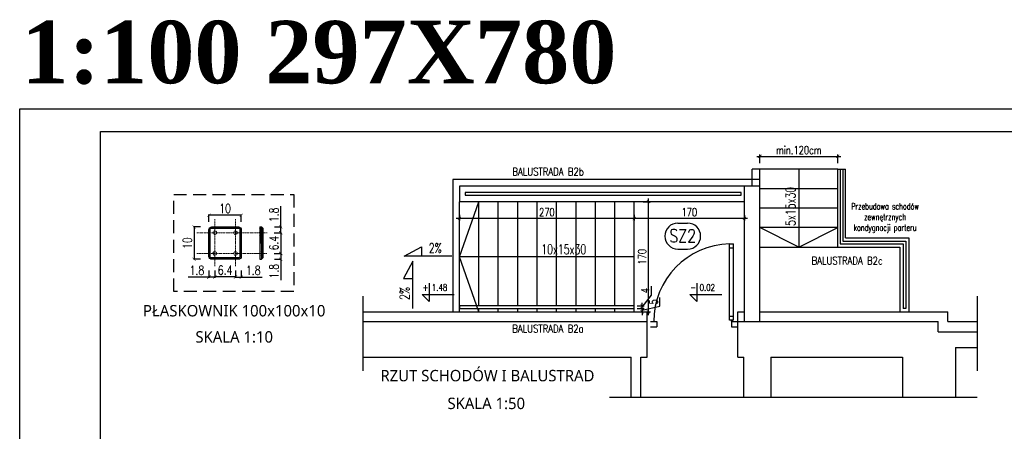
# Model space of a CAD drawing. Header units: millimetres. Extents: x 31969 to 285678, y -69766 to -1123.
# Tile 15 of 176: x 140207 to 141727, y -20084 to -19448. Entities that reach past the tile are written whole.
import ezdxf
from ezdxf.enums import TextEntityAlignment as Align
from ezdxf.lldxf.tags import DXFTag

# ---------------------------------------------------------------- set-up
doc = ezdxf.new("R2010")
doc.units = ezdxf.units.MM
for name, pattern in [('ACAD_ISO10W100', [18, 12, -3, 0, -3]), ('HIDDEN', [0.375, 0.25, -0.125]), ('KRE_16_8', [24, 16, -8])]:
    doc.linetypes.add(name, pattern=pattern)
for name, color, linetype in [('a-balustrady detal', 5, 'Continuous'), ('a-biblioteka', 251, 'Continuous'), ('a-izolacja 1', 3, 'Continuous'), ('a-koty', 1, 'Continuous'), ('a-opis 1', 3, 'Continuous'), ('a-opis 2', 1, 'Continuous'), ('a-przerywana', 250, 'HIDDEN'), ('a-ramka', 7, 'Continuous'), ('a-schody', 3, 'Continuous'), ('a-stolarka drzwiowa', 3, 'Continuous'), ('a-stolarka okienna', 3, 'Continuous'), ('a-widokowa', 3, 'Continuous'), ('a-wymiary', 11, 'Continuous'), ('a-ściany istniejące murowane', 6, 'Continuous'), ('A_detal', 150, 'Continuous'), ('A_ponad', 252, 'KRE_16_8'), ('A_widokowe_1', 4, 'Continuous')]:
    doc.layers.add(name, color=color, linetype=linetype)
doc.layers.add('a-pomocnicza', color=42, linetype='Continuous', plot=False)
doc.styles.add('PRZEKRÓJ2', font='l_10646.ttf')
doc.styles.add('RS01507', font='romans.shx', dxfattribs={"width": 0.7, "height": 0.15})
doc.styles.add('STYLE2', font='timesbd.ttf')
doc.styles.add('WYMIAR', font='romans.shx', dxfattribs={"width": 0.8})
doc.styles.add('WYMIARY', font='simplex.shx', dxfattribs={"width": 0.75})
tags = doc.linetypes.add('DASHED', pattern=[0.75, 0.5, -0.25]).pattern_tags.tags
tags[6:7] = [DXFTag(74, 4), DXFTag(75, 0), DXFTag(340, '0'), DXFTag(46, 1.0), DXFTag(50, 0.0), DXFTag(44, 0.0), DXFTag(45, 0.0)]
tags[4:5] = [DXFTag(74, 4), DXFTag(75, 0), DXFTag(340, '0'), DXFTag(46, 1.0), DXFTag(50, 0.0), DXFTag(44, 0.0), DXFTag(45, 0.0)]
doc.dimstyles.new('MAREK50', dxfattribs={"dimtxt": 12.5, "dimasz": 5, "dimexe": 3, "dimexo": 2, "dimgap": 3.5, "dimtad": 1, "dimdec": 1, "dimdsep": 46, "dimtxsty": 'WYMIARY', "dimblk1": 'ARCHTICK', "dimblk2": 'ARCHTICK', "dimsah": 1, "dimcen": 2.5, "dimdle": 5, "dimadec": 0, "dimazin": 0, "dimtfac": 1, "dimtdec": 1, "dimtmove": 1, "dimatfit": 3, "dimldrblk": 'ARCHTICK', "dimfxl": 1, "dimtolj": 1, "dimtzin": 0, "dimarcsym": 0})
pattern_1 = [(315, (-1274062.8455, -194434.7474), (1.1225320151, 1.1225320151), []), (45, (-1274062.8455, -194434.7474), (-1.1225320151, 1.1225320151), [])]

# ---------------------------------------------------------------- blocks, each defined once
blk = doc.blocks.new('_ARCHTICK')
at = {"color": 0, "linetype": 'ByBlock', "const_width": 0.15}
blk.add_lwpolyline([(-0.5, -0.5), (0.5, 0.5)], dxfattribs=at)
blk = doc.blocks.new('*D528')
at = {"layer": 'a-wymiary', "color": 0, "lineweight": -2, "ltscale": 100}
for p, q in [((141344.5, -19659.3), (141474.5, -19659.3)), ((141349.5, -19669.9), (141349.5, -19656.3)), ((141469.5, -19669.9), (141469.5, -19656.3))]:
    blk.add_line(p, q, dxfattribs=at)
at = {"layer": 'DEFPOINTS', "color": 0, "ltscale": 100}
for p in [(141469.5, -19659.3), (141349.5, -19671.9), (141469.5, -19671.9)]:
    blk.add_point(p, dxfattribs=at)
at = {"layer": 'a-wymiary', "color": 0, "lineweight": -2, "ltscale": 100, "xscale": 5, "yscale": 5, "zscale": 5, "rotation": 180}
blk.add_blockref('_ARCHTICK', (141349.5, -19659.3), dxfattribs=at)
at = {"layer": 'a-wymiary', "color": 0, "lineweight": -2, "ltscale": 100, "xscale": 5, "yscale": 5, "zscale": 5}
blk.add_blockref('_ARCHTICK', (141469.5, -19659.3), dxfattribs=at)
at = {"layer": 'a-wymiary', "color": 0, "ltscale": 100, "insert": (141409.5, -19649.6), "char_height": 12.5, "attachment_point": 5, "style": 'WYMIARY'}
blk.add_mtext('\\A1;min.120cm', dxfattribs=at)
blk = doc.blocks.new('*D529')
at = {"layer": 'a-wymiary', "color": 0, "lineweight": -2, "ltscale": 100}
for p, q in [((141169, -19729.2), (141180.3, -19729.2)), ((141177.3, -19904.2), (141177.3, -19724.2)), ((141169, -19899.2), (141180.3, -19899.2))]:
    blk.add_line(p, q, dxfattribs=at)
at = {"layer": 'DEFPOINTS', "color": 0, "ltscale": 100}
for p in [(141167, -19729.2), (141177.3, -19729.2), (141167, -19899.2)]:
    blk.add_point(p, dxfattribs=at)
at = {"layer": 'a-wymiary', "color": 0, "lineweight": -2, "ltscale": 100, "xscale": 5, "yscale": 5, "zscale": 5}
for p, rotation in [((141177.3, -19729.2), 90), ((141177.3, -19899.2), 270)]:
    blk.add_blockref('_ARCHTICK', p, dxfattribs=dict(at, rotation=rotation))
at = {"layer": 'a-wymiary', "color": 0, "ltscale": 100, "insert": (141167.6, -19814.2), "char_height": 12.5, "attachment_point": 5, "rotation": 90, "style": 'WYMIARY'}
blk.add_mtext('\\A1;170', dxfattribs=at)
blk = doc.blocks.new('*D530')
at = {"layer": 'a-wymiary', "color": 0, "lineweight": -2, "ltscale": 100}
for p, q in [((141330.5, -19755.1), (141150.5, -19755.1)), ((141155.5, -19749.7), (141155.5, -19758.1)), ((141325.5, -19750), (141325.5, -19758.1))]:
    blk.add_line(p, q, dxfattribs=at)
at = {"layer": 'DEFPOINTS', "color": 0, "ltscale": 100}
for p in [(141155.5, -19747.7), (141155.5, -19755.1), (141325.5, -19748)]:
    blk.add_point(p, dxfattribs=at)
at = {"layer": 'a-wymiary', "color": 0, "lineweight": -2, "ltscale": 100, "xscale": 5, "yscale": 5, "zscale": 5, "rotation": 180}
blk.add_blockref('_ARCHTICK', (141155.5, -19755.1), dxfattribs=at)
at = {"layer": 'a-wymiary', "color": 0, "lineweight": -2, "ltscale": 100, "xscale": 5, "yscale": 5, "zscale": 5}
blk.add_blockref('_ARCHTICK', (141325.5, -19755.1), dxfattribs=at)
at = {"layer": 'a-wymiary', "color": 0, "ltscale": 100, "insert": (141240.5, -19745.4), "char_height": 12.5, "attachment_point": 5, "style": 'WYMIARY'}
blk.add_mtext('\\A1;170', dxfattribs=at)
blk = doc.blocks.new('*D531')
at = {"layer": 'a-wymiary', "color": 0, "lineweight": -2, "ltscale": 100}
for p, q in [((141160.5, -19755.1), (140880.5, -19755.1)), ((140885.5, -19749.7), (140885.5, -19758.1)), ((141155.5, -19749.7), (141155.5, -19758.1))]:
    blk.add_line(p, q, dxfattribs=at)
at = {"layer": 'DEFPOINTS', "color": 0, "ltscale": 100}
for p in [(140885.5, -19747.7), (140885.5, -19755.1), (141155.5, -19747.7)]:
    blk.add_point(p, dxfattribs=at)
at = {"layer": 'a-wymiary', "color": 0, "lineweight": -2, "ltscale": 100, "xscale": 5, "yscale": 5, "zscale": 5, "rotation": 180}
blk.add_blockref('_ARCHTICK', (140885.5, -19755.1), dxfattribs=at)
at = {"layer": 'a-wymiary', "color": 0, "lineweight": -2, "ltscale": 100, "xscale": 5, "yscale": 5, "zscale": 5}
blk.add_blockref('_ARCHTICK', (141155.5, -19755.1), dxfattribs=at)
at = {"layer": 'a-wymiary', "color": 0, "ltscale": 100, "insert": (141020.5, -19745.4), "char_height": 12.5, "attachment_point": 5, "style": 'WYMIARY'}
blk.add_mtext('\\A1;270', dxfattribs=at)
blk = doc.blocks.new('*D532')
at = {"layer": 'a-wymiary', "color": 0, "lineweight": -2, "ltscale": 100}
for p, q in [((141195.1, -19890.5), (141195.1, -19877.2)), ((141159.8, -19894.2), (141170.5, -19894.2)), ((141167.5, -19894.2), (141167.5, -19889.2)), ((141167.5, -19896.7), (141195.1, -19890.5)), ((141167.5, -19899.2), (141167.5, -19894.2)), ((141167.5, -19899.2), (141167.5, -19894.2)), ((141159.8, -19899.2), (141170.5, -19899.2)), ((141167.5, -19899.2), (141167.5, -19904.2))]:
    blk.add_line(p, q, dxfattribs=at)
at = {"layer": 'DEFPOINTS', "color": 0, "ltscale": 100}
for p in [(141157.8, -19894.2), (141167.5, -19894.2), (141157.8, -19899.2)]:
    blk.add_point(p, dxfattribs=at)
at = {"layer": 'a-wymiary', "color": 0, "lineweight": -2, "ltscale": 100, "xscale": 5, "yscale": 5, "zscale": 5}
for p, rotation in [((141167.5, -19894.2), 270), ((141167.5, -19899.2), 90)]:
    blk.add_blockref('_ARCHTICK', p, dxfattribs=dict(at, rotation=rotation))
at = {"layer": 'a-wymiary', "color": 0, "ltscale": 100, "insert": (141185.4, -19883.8), "char_height": 12.5, "attachment_point": 5, "rotation": 90, "style": 'WYMIARY'}
blk.add_mtext('\\A1;5', dxfattribs=at)
blk = doc.blocks.new('*D533')
at = {"layer": 'a-wymiary', "color": 0, "lineweight": -2, "ltscale": 100}
for p, q in [((141181.9, -19873.3), (141181.9, -19859.6)), ((141167.5, -19892.2), (141181.9, -19873.3)), ((141159.8, -19890.2), (141170.5, -19890.2)), ((141159.8, -19894.2), (141170.5, -19894.2)), ((141167.5, -19890.2), (141167.5, -19885.2)), ((141167.5, -19894.2), (141167.5, -19890.2)), ((141167.5, -19894.2), (141167.5, -19890.2)), ((141167.5, -19894.2), (141167.5, -19899.2))]:
    blk.add_line(p, q, dxfattribs=at)
at = {"layer": 'DEFPOINTS', "color": 0, "ltscale": 100}
for p in [(141157.8, -19890.2), (141157.8, -19894.2), (141167.5, -19890.2)]:
    blk.add_point(p, dxfattribs=at)
at = {"layer": 'a-wymiary', "color": 0, "lineweight": -2, "ltscale": 100, "xscale": 5, "yscale": 5, "zscale": 5}
for p, rotation in [((141167.5, -19890.2), 270), ((141167.5, -19894.2), 90)]:
    blk.add_blockref('_ARCHTICK', p, dxfattribs=dict(at, rotation=rotation))
at = {"layer": 'a-wymiary', "color": 0, "ltscale": 100, "insert": (141172.1, -19866.4), "char_height": 12.5, "attachment_point": 5, "rotation": 90, "style": 'WYMIARY'}
blk.add_mtext('\\A1;4', dxfattribs=at)
blk = doc.blocks.new('*D188')
at = {"layer": 'a-wymiary', "color": 0, "lineweight": -2, "ltscale": 100}
for p, q in [((291537.2, 42692.5), (291537.2, 42703.7)), ((291587.2, 42702.5), (291537.2, 42702.5)), ((291587.2, 42692.5), (291587.2, 42703.7))]:
    blk.add_line(p, q, dxfattribs=at)
at = {"layer": 'DEFPOINTS', "color": 0, "ltscale": 100}
for p in [(291537.2, 42702.5), (291537.2, 42675.6), (291587.2, 42675.6)]:
    blk.add_point(p, dxfattribs=at)
at = {"layer": 'a-wymiary', "color": 0, "lineweight": -2, "ltscale": 100, "xscale": 5, "yscale": 5, "zscale": 5, "rotation": 180}
blk.add_blockref('_ARCHTICK', (291537.2, 42702.5), dxfattribs=at)
at = {"layer": 'a-wymiary', "color": 0, "lineweight": -2, "ltscale": 100, "xscale": 5, "yscale": 5, "zscale": 5}
blk.add_blockref('_ARCHTICK', (291587.2, 42702.5), dxfattribs=at)
at = {"layer": 'a-wymiary', "color": 0, "ltscale": 100, "insert": (291562.2, 42713), "char_height": 14, "attachment_point": 5, "style": 'WYMIARY'}
blk.add_mtext('\\A1;10', dxfattribs=at)
blk = doc.blocks.new('*D189')
at = {"layer": 'a-wymiary', "color": 0, "lineweight": -2, "ltscale": 100}
for p, q in [((291578.2, 42617.1), (291578.2, 42605.8)), ((291587.2, 42617.1), (291587.2, 42605.8)), ((291578.2, 42607.1), (291587.2, 42607.1)), ((291587.2, 42607.1), (291619.2, 42607.1))]:
    blk.add_line(p, q, dxfattribs=at)
at = {"layer": 'DEFPOINTS', "color": 0, "ltscale": 100}
for p in [(291578.2, 42643.6), (291587.2, 42643.6), (291578.2, 42607.1)]:
    blk.add_point(p, dxfattribs=at)
at = {"layer": 'a-wymiary', "color": 0, "lineweight": -2, "ltscale": 100, "xscale": 5, "yscale": 5, "zscale": 5, "rotation": 180}
blk.add_blockref('_ARCHTICK', (291578.2, 42607.1), dxfattribs=at)
at = {"layer": 'a-wymiary', "color": 0, "lineweight": -2, "ltscale": 100, "xscale": 5, "yscale": 5, "zscale": 5}
blk.add_blockref('_ARCHTICK', (291587.2, 42607.1), dxfattribs=at)
at = {"layer": 'a-wymiary', "color": 0, "ltscale": 100, "insert": (291605.7, 42617.6), "char_height": 14, "attachment_point": 5, "style": 'WYMIARY'}
blk.add_mtext('\\A1;1.8', dxfattribs=at)
blk = doc.blocks.new('*D190')
at = {"layer": 'a-wymiary', "color": 0, "lineweight": -2}
for p, q in [((291546.2, 42617.3), (291546.2, 42606.1)), ((291578.2, 42617.3), (291578.2, 42606.1)), ((291578.2, 42607.3), (291546.2, 42607.3))]:
    blk.add_line(p, q, dxfattribs=at)
at = {"layer": 'DEFPOINTS', "color": 0}
for p in [(291578.2, 42643.6), (291546.2, 42623.9), (291546.2, 42607.3)]:
    blk.add_point(p, dxfattribs=at)
at = {"layer": 'a-wymiary', "color": 0, "lineweight": -2, "xscale": 5, "yscale": 5, "zscale": 5, "rotation": 180}
blk.add_blockref('_ARCHTICK', (291546.2, 42607.3), dxfattribs=at)
at = {"layer": 'a-wymiary', "color": 0, "lineweight": -2, "xscale": 5, "yscale": 5, "zscale": 5}
blk.add_blockref('_ARCHTICK', (291578.2, 42607.3), dxfattribs=at)
at = {"layer": 'a-wymiary', "color": 0, "insert": (291562.2, 42617.8), "char_height": 14, "attachment_point": 5, "style": 'WYMIARY'}
blk.add_mtext('\\A1;6.4', dxfattribs=at)
blk = doc.blocks.new('*D191')
at = {"layer": 'a-wymiary', "color": 0, "lineweight": -2, "ltscale": 100}
for p, q in [((291537.2, 42617.1), (291537.2, 42605.8)), ((291546.2, 42617.1), (291546.2, 42605.8)), ((291537.2, 42607.1), (291505.2, 42607.1)), ((291546.2, 42607.1), (291537.2, 42607.1))]:
    blk.add_line(p, q, dxfattribs=at)
at = {"layer": 'DEFPOINTS', "color": 0, "ltscale": 100}
for p in [(291537.2, 42643.6), (291546.2, 42643.6), (291546.2, 42607.1)]:
    blk.add_point(p, dxfattribs=at)
at = {"layer": 'a-wymiary', "color": 0, "lineweight": -2, "ltscale": 100, "xscale": 5, "yscale": 5, "zscale": 5, "rotation": 180}
blk.add_blockref('_ARCHTICK', (291537.2, 42607.1), dxfattribs=at)
at = {"layer": 'a-wymiary', "color": 0, "lineweight": -2, "ltscale": 100, "xscale": 5, "yscale": 5, "zscale": 5}
blk.add_blockref('_ARCHTICK', (291546.2, 42607.1), dxfattribs=at)
at = {"layer": 'a-wymiary', "color": 0, "ltscale": 100, "insert": (291518.7, 42617.6), "char_height": 14, "attachment_point": 5, "style": 'WYMIARY'}
blk.add_mtext('\\A1;1.8', dxfattribs=at)
blk = doc.blocks.new('*D192')
at = {"layer": 'a-wymiary', "color": 0, "lineweight": -2, "ltscale": 100}
for p, q in [((291524.4, 42684.6), (291513.2, 42684.6)), ((291514.4, 42684.6), (291514.4, 42634.6)), ((291524.4, 42634.6), (291513.2, 42634.6))]:
    blk.add_line(p, q, dxfattribs=at)
at = {"layer": 'DEFPOINTS', "color": 0, "ltscale": 100}
for p in [(291546.2, 42684.6), (291514.4, 42634.6), (291546.2, 42634.6)]:
    blk.add_point(p, dxfattribs=at)
at = {"layer": 'a-wymiary', "color": 0, "lineweight": -2, "ltscale": 100, "xscale": 5, "yscale": 5, "zscale": 5}
for p, rotation in [((291514.4, 42684.6), 90), ((291514.4, 42634.6), 270)]:
    blk.add_blockref('_ARCHTICK', p, dxfattribs=dict(at, rotation=rotation))
at = {"layer": 'a-wymiary', "color": 0, "ltscale": 100, "insert": (291503.9, 42659.6), "char_height": 14, "attachment_point": 5, "rotation": 90, "style": 'WYMIARY'}
blk.add_mtext('\\A1;10', dxfattribs=at)
blk = doc.blocks.new('*D193')
at = {"layer": 'a-wymiary', "color": 0, "lineweight": -2, "ltscale": 100}
for p, q in [((291648.2, 42684.6), (291648.2, 42716.6)), ((291638.2, 42684.6), (291649.4, 42684.6)), ((291648.2, 42675.6), (291648.2, 42684.6)), ((291638.2, 42675.6), (291649.4, 42675.6))]:
    blk.add_line(p, q, dxfattribs=at)
at = {"layer": 'DEFPOINTS', "color": 0, "ltscale": 100}
for p in [(291615.4, 42684.6), (291615.4, 42675.6), (291648.2, 42675.6)]:
    blk.add_point(p, dxfattribs=at)
at = {"layer": 'a-wymiary', "color": 0, "lineweight": -2, "ltscale": 100, "xscale": 5, "yscale": 5, "zscale": 5}
for p, rotation in [((291648.2, 42684.6), 90), ((291648.2, 42675.6), 270)]:
    blk.add_blockref('_ARCHTICK', p, dxfattribs=dict(at, rotation=rotation))
at = {"layer": 'a-wymiary', "color": 0, "ltscale": 100, "insert": (291637.7, 42703.1), "char_height": 14, "attachment_point": 5, "rotation": 90, "style": 'WYMIARY'}
blk.add_mtext('\\A1;1.8', dxfattribs=at)
blk = doc.blocks.new('*D194')
at = {"layer": 'a-wymiary', "color": 0, "lineweight": -2}
for p, q in [((291638, 42675.6), (291649.2, 42675.6)), ((291648, 42675.6), (291648, 42643.6)), ((291638, 42643.6), (291649.2, 42643.6))]:
    blk.add_line(p, q, dxfattribs=at)
at = {"layer": 'DEFPOINTS', "color": 0}
for p in [(291615.4, 42675.6), (291624.3, 42643.6), (291648, 42643.6)]:
    blk.add_point(p, dxfattribs=at)
at = {"layer": 'a-wymiary', "color": 0, "lineweight": -2, "xscale": 5, "yscale": 5, "zscale": 5}
for p, rotation in [((291648, 42675.6), 90), ((291648, 42643.6), 270)]:
    blk.add_blockref('_ARCHTICK', p, dxfattribs=dict(at, rotation=rotation))
at = {"layer": 'a-wymiary', "color": 0, "insert": (291637.5, 42659.6), "char_height": 14, "attachment_point": 5, "rotation": 90, "style": 'WYMIARY'}
blk.add_mtext('\\A1;6.4', dxfattribs=at)
blk = doc.blocks.new('*D195')
at = {"layer": 'a-wymiary', "color": 0, "lineweight": -2, "ltscale": 100}
for p, q in [((291638.2, 42643.6), (291649.4, 42643.6)), ((291648.2, 42643.6), (291648.2, 42634.6)), ((291638.2, 42634.6), (291649.4, 42634.6)), ((291648.2, 42634.6), (291648.2, 42602.6))]:
    blk.add_line(p, q, dxfattribs=at)
at = {"layer": 'DEFPOINTS', "color": 0, "ltscale": 100}
for p in [(291615.4, 42643.6), (291648.2, 42643.6), (291615.4, 42634.6)]:
    blk.add_point(p, dxfattribs=at)
at = {"layer": 'a-wymiary', "color": 0, "lineweight": -2, "ltscale": 100, "xscale": 5, "yscale": 5, "zscale": 5}
for p, rotation in [((291648.2, 42643.6), 90), ((291648.2, 42634.6), 270)]:
    blk.add_blockref('_ARCHTICK', p, dxfattribs=dict(at, rotation=rotation))
at = {"layer": 'a-wymiary', "color": 0, "ltscale": 100, "insert": (291637.7, 42616.1), "char_height": 14, "attachment_point": 5, "rotation": 90, "style": 'WYMIARY'}
blk.add_mtext('\\A1;1.8', dxfattribs=at)
blk = doc.blocks.new('A$C26DB4816')
at = {"layer": 'A_widokowe_1', "ltscale": 15}
h = blk.add_hatch(dxfattribs=at)
h.set_pattern_fill('ANSI37', color=256, scale=0.5, angle=-90, style=0)
h.set_pattern_definition(pattern_1)
h.paths.add_polyline_path([(135.77, 99.89), (132.77, 99.89), (132.77, 93.64), (135.77, 93.64)])
h.paths.add_polyline_path([(135.77, 93.64), (132.77, 93.64), (132.77, 88.14), (135.77, 88.14)])
h.paths.add_polyline_path([(135.77, 88.14), (137.77, 88.14), (137.77, 93.64), (135.77, 93.64)])
h.paths.add_polyline_path([(135.77, 93.64), (137.77, 93.64), (137.77, 97.89), (135.77, 99.89)])
h = blk.add_hatch(dxfattribs=at)
h.set_pattern_fill('ANSI37', color=256, scale=0.5, angle=-90, style=0)
h.set_pattern_definition(pattern_1)
h.paths.add_polyline_path([(135.77, 74.89), (135.77, 88.14), (132.77, 88.14), (132.77, 74.89)])
h.paths.add_polyline_path([(137.77, 88.14), (135.77, 88.14), (135.77, 74.89), (137.77, 74.89)])
at = {"layer": 'a-balustrady detal', "ltscale": 0.05}
for p, q in [((132.77, 99.89), (132.77, 93.64)), ((132.77, 99.89), (135.77, 99.89)), ((132.77, 93.64), (132.77, 88.14)), ((132.77, 93.64), (137.77, 93.64)), ((135.77, 99.89), (137.77, 97.89)), ((137.77, 97.89), (137.77, 93.64)), ((137.77, 93.64), (137.77, 88.14)), ((132.77, 88.14), (132.77, 49.89)), ((132.77, 88.14), (137.77, 88.14)), ((137.77, 88.14), (137.77, 51.89)), ((135.77, 74.89), (135.77, 49.89)), ((132.77, 49.89), (135.77, 49.89)), ((135.77, 49.89), (137.77, 51.89))]:
    blk.add_line(p, q, dxfattribs=at)
for points in [[(54.34, 64.89), (54.34, 95.39, -0.4142136), (58.84, 99.89), (99.84, 99.89, -0.4142136), (104.34, 95.39), (104.34, 64.89)], [(56.34, 64.89), (56.34, 95.39, -0.4142136), (58.84, 97.89), (99.84, 97.89, -0.4142136), (102.34, 95.39), (102.34, 64.89)], [(104.34, 64.89), (104.34, 54.39, -0.4142136), (99.84, 49.89), (58.84, 49.89, -0.4142136), (54.34, 54.39), (54.34, 64.89)], [(102.34, 64.89), (102.34, 54.39, -0.4142136), (99.84, 51.89), (58.84, 51.89, -0.4142136), (56.34, 54.39), (56.34, 64.89)]]:
    blk.add_lwpolyline(points, format="xyb", dxfattribs=at)
at = {"layer": 'a-biblioteka', "linetype": 'ACAD_ISO10W100', "lineweight": 0, "ltscale": 0.2}
for p, q in [((63.34, 39.2), (63.34, 111.53)), ((95.34, 39.2), (95.34, 111.53)), ((35.92, 90.89), (144.27, 90.89)), ((35.68, 58.89), (144.03, 58.89))]:
    blk.add_line(p, q, dxfattribs=at)
for centre in [(63.58, 90.89), (95.34, 90.89), (63.34, 58.89), (95.34, 58.89)]:
    blk.add_circle(centre, 2.75, dxfattribs=at)
at = {"layer": 'a-przerywana', "color": 3, "ltscale": 80}
blk.add_lwpolyline([(0, 149.76), (185.65, 149.76), (185.65, 0), (0, 0)], close=True, dxfattribs=at)
at = {"layer": 'A_detal'}
blk.add_line((137.77, 74.89), (132.77, 74.89), dxfattribs=at)
at = {"layer": 'A_ponad', "color": 4, "ltscale": 0.05}
blk.add_line((135.77, 99.89), (135.77, 74.89), dxfattribs=at)
at = {"layer": 'A_ponad', "color": 4, "ltscale": 0.008}
for p, q in [((132.77, 61.64), (137.77, 61.64)), ((132.77, 56.14), (137.77, 56.14))]:
    blk.add_line(p, q, dxfattribs=at)
at = {"layer": 'a-wymiary', "ltscale": 100}
dim = blk.add_linear_dim(base=(54.34, 117.73), p1=(104.34, 90.89), p2=(54.34, 90.89), text='10', dimstyle='MAREK50', override={"dimfxl": 10}, dxfattribs=at)
dim.commit()
dim.dimension.update_dxf_attribs({"geometry": '*D188', "text_midpoint": (79.34, 128.23), "insert": (-291482.83, -42584.74)})
for base, p1, p2, angle, picture, middle in [((165.36, 90.89), (132.54, 99.89), (132.54, 90.89), 90, '*D193', (165.36, 118.39)), ((165.36, 58.89), (132.54, 49.89), (132.54, 58.89), 270, '*D195', (165.36, 31.39)), ((63.34, 22.33), (54.34, 58.89), (63.34, 58.89), 180, '*D191', (35.84, 22.33))]:
    dim = blk.add_linear_dim(base=base, p1=p1, p2=p2, angle=angle, text='1.8', dimstyle='MAREK50', override={"dimfxl": 10}, dxfattribs=at)
    dim.commit()
    dim.dimension.update_dxf_attribs({"geometry": picture, "text_midpoint": middle, "dimtype": 128, "insert": (-291482.83, -42584.74)})
dim = blk.add_linear_dim(base=(31.61, 49.89), p1=(63.34, 99.89), p2=(63.34, 49.89), angle=90, text='10', dimstyle='MAREK50', override={"dimfxl": 10}, dxfattribs=at)
dim.commit()
dim.dimension.update_dxf_attribs({"geometry": '*D192', "text_midpoint": (21.11, 74.89), "insert": (-291482.83, -42584.74)})
at = {"layer": 'a-wymiary'}
dim = blk.add_linear_dim(base=(165.13, 58.89), p1=(132.54, 90.89), p2=(141.43, 58.89), angle=90, text='6.4', dimstyle='MAREK50', override={"dimtmove": 1, "dimfxl": 10}, dxfattribs=at)
dim.commit()
dim.dimension.update_dxf_attribs({"geometry": '*D194', "text_midpoint": (154.63, 74.89), "insert": (-291482.83, -42584.74)})
dim = blk.add_linear_dim(base=(63.34, 22.56), p1=(95.34, 58.89), p2=(63.34, 39.2), text='6.4', dimstyle='MAREK50', override={"dimtmove": 1, "dimfxl": 10}, dxfattribs=at)
dim.commit()
dim.dimension.update_dxf_attribs({"geometry": '*D190', "text_midpoint": (79.34, 33.06), "insert": (-291482.83, -42584.74)})
at = {"layer": 'a-wymiary', "ltscale": 100}
dim = blk.add_linear_dim(base=(95.34, 22.33), p1=(104.34, 58.89), p2=(95.34, 58.89), text='1.8', dimstyle='MAREK50', override={"dimfxl": 10}, dxfattribs=at)
dim.commit()
dim.dimension.update_dxf_attribs({"geometry": '*D189', "text_midpoint": (122.84, 22.33), "dimtype": 128, "insert": (-291482.83, -42584.74)})

msp = doc.modelspace()

# ---------------------------------------------------------------- linework, layer by layer
at = {"layer": 'a-balustrady detal', "linetype": 'DASHED', "ltscale": 10}
for p, q in [((141473.5, -19679.2), (141473.5, -19794.2)), ((141477.5, -19679.2), (141477.5, -19790.2)), ((141477.5, -19790.2), (141574.5, -19790.2)), ((141574.5, -19790.2), (141574.5, -19894.2)), ((141473.5, -19794.2), (141570.5, -19794.2)), ((141570.5, -19794.2), (141570.5, -19894.2))]:
    msp.add_line(p, q, dxfattribs=at)
at = {"layer": 'a-balustrady detal', "ltscale": 0.5}
for p, q in [((141473.5, -19679.2), (141477.5, -19679.2)), ((141574.5, -19894.2), (141570.5, -19894.2))]:
    msp.add_line(p, q, dxfattribs=at)
for points in [[(141320.5, -19719.2), (141320.5, -19715.2), (140894.5, -19715.2), (140894.5, -19719.2)], [(141155.5, -19894.2), (141155.5, -19890.2), (140885.5, -19890.2), (140885.5, -19894.2)]]:
    msp.add_lwpolyline(points, close=True, dxfattribs=at)
at = {"layer": 'a-izolacja 1'}
for p, q in [((141315.5, -19914.2), (141325.5, -19914.2)), ((141349.5, -19914.2), (141624.5, -19914.2)), ((141624.5, -19930.2), (141624.5, -19914.2)), ((141624.5, -19930.2), (141684.63, -19930.2))]:
    msp.add_line(p, q, dxfattribs=at)
at = {"layer": 'a-koty'}
for points in [[(140838.65, -19855.11), (140838.65, -19883.05), (140828.04, -19872.44), (140877.36, -19872.44)], [(141252.03, -19855.11), (141252.03, -19883.05), (141241.42, -19872.44), (141290.75, -19872.44)]]:
    msp.add_lwpolyline(points, dxfattribs=at)
at = {"layer": 'a-opis 1', "ltscale": 10}
for p, q in [((140800.38, -19813.58), (140827.03, -19798.86)), ((140827.03, -19798.86), (140827.03, -19813.58)), ((140813.69, -19821.01), (140798.96, -19847.65)), ((140873.7, -19813.58), (140800.38, -19813.58)), ((140813.69, -19894.32), (140813.69, -19821.01)), ((140798.96, -19847.65), (140813.69, -19847.65))]:
    msp.add_line(p, q, dxfattribs=at)
at = {"layer": 'a-ramka', "ltscale": 0.5, "elevation": -38205}
for points in [[(143406.66, -21070.75), (140206.66, -21070.75), (140206.66, -19585.75), (143406.66, -19585.75)], [(140331.66, -19620.75), (143371.66, -19620.75), (143371.66, -21035.75), (140331.66, -21035.75)]]:
    msp.add_lwpolyline(points, close=True, dxfattribs=at)
at = {"layer": 'a-schody'}
for p, q in [((140885.5, -19899.2), (140885.5, -19729.2)), ((140885.5, -19814.2), (140915.5, -19729.2)), ((140915.5, -19890.2), (140915.5, -19729.2)), ((140945.5, -19890.2), (140945.5, -19729.2)), ((140975.5, -19890.2), (140975.5, -19729.2)), ((141005.5, -19890.2), (141005.5, -19729.2)), ((141035.5, -19890.2), (141035.5, -19729.2)), ((141065.5, -19890.2), (141065.5, -19729.2)), ((141095.5, -19890.2), (141095.5, -19729.2)), ((141125.5, -19890.2), (141125.5, -19729.2)), ((141155.5, -19899.2), (141155.5, -19729.2)), ((141222.82, -19762.28), (141237.82, -19762.28)), ((141222.82, -19802.38), (141237.82, -19802.38)), ((141155.5, -19814.2), (140885.5, -19814.2)), ((140915.5, -19899.2), (140885.5, -19814.2)), ((140915.5, -19899.2), (140915.5, -19894.2)), ((140945.5, -19899.2), (140945.5, -19894.2)), ((140975.5, -19899.2), (140975.5, -19894.2)), ((141005.5, -19899.2), (141005.5, -19894.2)), ((141035.5, -19899.2), (141035.5, -19894.2)), ((141065.5, -19899.2), (141065.5, -19894.2)), ((141095.5, -19899.2), (141095.5, -19894.2)), ((141125.5, -19899.2), (141125.5, -19894.2))]:
    msp.add_line(p, q, dxfattribs=at)
for centre, start, end in [((141222.82, -19782.33), 90, 270), ((141237.82, -19782.33), 270, 90)]:
    msp.add_arc(centre, 20.05, start, end, dxfattribs=at)
at = {"layer": 'a-stolarka drzwiowa'}
for p, q in [((141302.5, -19912.2), (141302.5, -19794.24)), ((141302.5, -19794.24), (141308.5, -19794.24)), ((141302.5, -19800.24), (141308.5, -19800.24)), ((141308.5, -19912.2), (141308.5, -19794.24)), ((141308.5, -19906.2), (141302.5, -19906.2)), ((141308.5, -19912.2), (141302.5, -19912.2)), ((141180.5, -19914.2), (141190.5, -19914.2)), ((141180.5, -19922.2), (141190.5, -19922.2)), ((141190.5, -19914.2), (141190.5, -19922.2)), ((141305.5, -19914.2), (141315.5, -19914.2)), ((141305.5, -19914.2), (141305.5, -19922.2)), ((141305.5, -19922.2), (141315.5, -19922.2))]:
    msp.add_line(p, q, dxfattribs=at)
msp.add_circle((141306.5, -19913.2), 1, dxfattribs=at)
at = {"layer": 'a-stolarka drzwiowa', "linetype": 'DASHED', "lineweight": 25, "ltscale": 20}
msp.add_arc((141305.5, -19914.2), 120, 91.43254, 180, dxfattribs=at)
at = {"layer": 'a-stolarka okienna', "linetype": 'DASHED', "lineweight": 25, "ltscale": 20}
for p, q in [((141469.5, -19679.2), (141337.5, -19679.2)), ((141337.5, -19705.2), (141337.5, -19679.2)), ((141349.5, -19705.2), (141349.5, -19679.2)), ((141409.5, -19679.2), (141409.5, -19799.2)), ((141469.5, -19799.2), (141469.5, -19679.2)), ((141469.5, -19679.2), (141481.5, -19679.2)), ((141481.5, -19785.2), (141481.5, -19679.2)), ((141469.5, -19709.2), (141349.5, -19709.2)), ((141469.5, -19739.2), (141349.5, -19739.2)), ((141469.5, -19769.2), (141349.5, -19769.2)), ((141409.5, -19799.2), (141349.5, -19769.2)), ((141409.5, -19799.2), (141469.5, -19769.2)), ((141481.5, -19785.2), (141579.5, -19785.2)), ((141579.5, -19785.2), (141579.5, -19899.2)), ((141349.5, -19799.2), (141565.5, -19799.2)), ((141565.5, -19799.2), (141565.5, -19899.2))]:
    msp.add_line(p, q, dxfattribs=at)
at = {"layer": 'a-stolarka okienna', "linetype": 'DASHED', "lineweight": 25, "ltscale": 40}
for p, q in [((141349.5, -19695.2), (140875.5, -19695.2)), ((140875.5, -19695.2), (140875.5, -19899.2)), ((140736.38, -19875.14), (140736.38, -19990.27)), ((141684.63, -19875.14), (141684.63, -19990.27)), ((141117.04, -20030.94), (141684.77, -20030.94))]:
    msp.add_line(p, q, dxfattribs=at)
at = {"layer": 'a-widokowa'}
for p, q in [((141349.5, -19705.2), (140885.5, -19705.2)), ((140885.5, -19705.2), (140885.5, -19729.2)), ((141325.5, -19914.2), (141325.5, -19705.2)), ((141349.5, -19914.2), (141349.5, -19705.2)), ((141325.5, -19729.2), (140885.5, -19729.2)), ((140736.38, -19899.2), (141175.5, -19899.2)), ((141175.5, -19969.2), (141175.5, -19899.2)), ((141315.5, -19899.2), (141325.5, -19899.2)), ((141315.5, -19969.2), (141315.5, -19899.2)), ((141315.5, -19969.2), (141315.5, -19899.2)), ((141349.5, -19899.2), (141639.5, -19899.2)), ((141639.5, -19914.2), (141639.5, -19899.2)), ((140736.38, -19914.2), (141175.5, -19914.2)), ((141325.5, -19914.2), (141349.5, -19914.2)), ((141639.5, -19914.2), (141684.63, -19914.2)), ((141651.5, -19954.2), (141651.5, -20030.94)), ((141651.5, -19954.2), (141684.63, -19954.2)), ((140736.38, -19969.2), (141150.5, -19969.2)), ((141150.5, -20030.94), (141150.5, -19969.2)), ((141165.5, -19969.2), (141175.5, -19969.2)), ((141165.5, -20030.94), (141165.5, -19969.2)), ((141315.5, -19969.2), (141324.5, -19969.2)), ((141324.5, -20030.94), (141324.5, -19969.2)), ((141366.5, -19969.2), (141569.5, -19969.2)), ((141366.5, -19969.2), (141366.5, -20030.94)), ((141569.5, -19969.2), (141569.5, -20030.94))]:
    msp.add_line(p, q, dxfattribs=at)
at = {"layer": 'a-ściany istniejące murowane'}
msp.add_line((141639.5, -19914.2), (141684.63, -19914.2), dxfattribs=at)

# ---------------------------------------------------------------- block references
at = {"layer": 'a-schody', "ltscale": 100}
msp.add_blockref('A$C26DB4816', (140444.41, -19867.99), dxfattribs=at)

# ---------------------------------------------------------------- texts
at = {"layer": 'a-koty', "char_height": 9.9, "width": 231.4877, "attachment_point": 1, "style": 'WYMIAR'}
for s, insert in [('+ 1.48', (140828.75, -19856.69)), ('- 0.02', (141242.14, -19856.69))]:
    msp.add_mtext(s, dxfattribs=dict(at, insert=insert))
at = {"layer": 'a-opis 1', "ltscale": 40, "insert": (141484.04, -19731.4), "char_height": 9.8483, "width": 117.2342, "attachment_point": 1, "style": 'RS01507'}
msp.add_mtext('\\pxqc;Przebudowa schodów zewnętrznych kondygnacji parteru ', dxfattribs=at)
at = {"layer": 'a-opis 2', "ltscale": 40, "style": 'PRZEKRÓJ2'}
for s, height, p in [('PŁASKOWNIK 100x100x10', 17.6356, (140537.82, -19897.54)), ('SKALA 1:10', 17.636, (140537.82, -19937.94)), ('RZUT SCHODÓW I BALUSTRAD', 17.6356, (140928.75, -19997.72)), ('SKALA 1:50', 17.636, (140926.98, -20040.55))]:
    msp.add_text(s, height=height, dxfattribs=at).set_placement(p, align=Align.MIDDLE_CENTER)
at = {"layer": 'a-opis 2', "char_height": 12, "width": 173.7387, "attachment_point": 1, "style": 'WYMIAR'}
for s, insert in [('BALUSTRADA B2b', (140967.31, -19676.79)), ('BALUSTRADA B2c', (141429.2, -19814.32)), ('BALUSTRADA B2a', (140967.04, -19919.26))]:
    msp.add_mtext(s, dxfattribs=dict(at, insert=insert))
at = {"layer": 'a-pomocnicza', "ltscale": 2, "insert": (140209.44, -19450.02), "char_height": 64.2978, "width": 1749.1512, "attachment_point": 1, "style": 'STYLE2'}
msp.add_mtext('\\pxql;{\\H1.5x;1:100 297X780}', dxfattribs=at)
at = {"layer": 'a-schody', "style": 'WYMIAR', "width": 0.7}
msp.add_text('5x15x30', height=15, rotation=90, dxfattribs=at).set_placement((141396.8, -19766.63), align=Align.MIDDLE_LEFT)
msp.add_text('2%%%', height=15, dxfattribs=at).set_placement((140838.28, -19808.4))
msp.add_text('10x15x30', height=15, dxfattribs=at).set_placement((141011.93, -19802.74), align=Align.MIDDLE_LEFT)
msp.add_text('2%%%', height=15, rotation=90, dxfattribs=at).set_placement((140808.51, -19880.9))
at = {"layer": 'a-schody', "insert": (141250.91, -19791.97), "char_height": 20.047, "width": 23.6587, "attachment_point": 9, "style": 'WYMIAR'}
msp.add_mtext('SZ2', dxfattribs=at)

# ---------------------------------------------------------------- dimensions: what is measured, and where the dimension line sits
at = {"layer": 'a-wymiary', "ltscale": 100}
dim = msp.add_linear_dim(base=(141469.5, -19659.32), p1=(141349.5, -19671.87), p2=(141469.5, -19671.87), angle=180, text='min.120cm', dimstyle='MAREK50', override={"dimfxl": 10}, dxfattribs=at)
dim.commit()
dim.dimension.update_dxf_attribs({"geometry": '*D528', "text_midpoint": (141409.5, -19659.32), "dimtype": 160})
dim = msp.add_linear_dim(base=(141177.31, -19729.2), p1=(141167.05, -19899.2), p2=(141167.05, -19729.2), angle=90, dimstyle='MAREK50', override={"dimfxl": 10}, dxfattribs=at)
dim.commit()
dim.dimension.update_dxf_attribs({"geometry": '*D529', "text_midpoint": (141167.56, -19814.2)})
for base, p1, p2, picture, middle in [((140885.5, -19755.14), (141155.5, -19747.73), (140885.5, -19747.73), '*D531', (141020.5, -19745.39)), ((141155.5, -19755.14), (141325.5, -19748), (141155.5, -19747.73), '*D530', (141240.5, -19745.39))]:
    dim = msp.add_linear_dim(base=base, p1=p1, p2=p2, dimstyle='MAREK50', override={"dimfxl": 10}, dxfattribs=at)
    dim.commit()
    dim.dimension.update_dxf_attribs({"geometry": picture, "text_midpoint": middle})
for base, p1, p2, picture, middle in [((141167.45, -19890.2), (141157.77, -19894.2), (141157.77, -19890.2), '*D533', (141181.89, -19869.76)), ((141167.45, -19894.2), (141157.77, -19899.2), (141157.77, -19894.2), '*D532', (141195.12, -19886.95))]:
    dim = msp.add_linear_dim(base=base, p1=p1, p2=p2, angle=270, dimstyle='MAREK50', override={"dimfxl": 10}, dxfattribs=at)
    dim.commit()
    dim.dimension.update_dxf_attribs({"geometry": picture, "text_midpoint": middle, "dimtype": 160})

doc.saveas('drawing.dxf')
